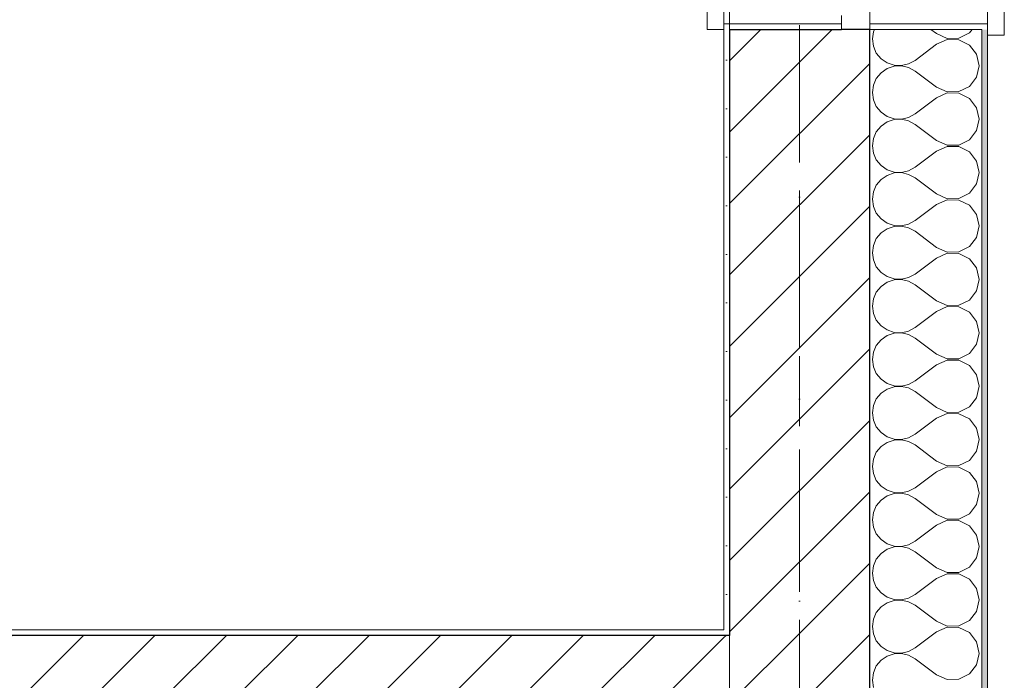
# Model space of a CAD drawing. Header units: millimetres. Extents: x -52968 to 399385, y -141133 to 110561.
# Tile 133 of 146: x 89515 to 91270, y -112953 to -111775. Entities that reach past the tile are written whole.
import ezdxf

# ---------------------------------------------------------------- set-up
doc = ezdxf.new("R2010")
doc.units = ezdxf.units.MM
for name, pattern in [('SIM-Wegliniec-21.07.2025-Parter$0$Kropki i Kreski', [360, 180, -90, 0, -90]), ('SIM-Wegliniec-21.07.2025-Parter$0$Przerywana', [240, 120, -120]), ('SIM-Wegliniec-21.07.2025-Parter$0$Przerywana długa', [390, 250, -140]), ('SIM-Wegliniec-21.07.2025-Parter$0$Przerywana podwójnie', [295, 125, -50, 70, -50])]:
    doc.linetypes.add(name, pattern=pattern)
doc.layers.add('_xref', color=250, linetype='Continuous')
for name, color, linetype, lineweight in [('SIM-Wegliniec-21.07.2025-Parter$0$Nowe_A-Belki-Wieniec_Nr_pióra__69', 250, 'Continuous', 0), ('SIM-Wegliniec-21.07.2025-Parter$0$Nowe_A-Belki-Wieniec_Nr_pióra__90', 250, 'Continuous', 0), ('SIM-Wegliniec-21.07.2025-Parter$0$Nowe_A-Osi_Nr_pióra__20', 250, 'Continuous', 0), ('SIM-Wegliniec-21.07.2025-Parter$0$Nowe_A-Posadzki_Nr_pióra__89', 250, 'Continuous', 0), ('SIM-Wegliniec-21.07.2025-Parter$0$Nowe_A-Płyta-Grunt_Nr_pióra__89', 250, 'Continuous', 0), ('SIM-Wegliniec-21.07.2025-Parter$0$Nowe_A-Strefy-Parter_Nr_pióra__94', 250, 'Continuous', 0), ('SIM-Wegliniec-21.07.2025-Parter$0$Nowe_A-Ściany-Działowe', 250, 'Continuous', 0), ('SIM-Wegliniec-21.07.2025-Parter$0$Nowe_A-Ściany-Działowe_Nr_pióra__27', 250, 'Continuous', 0), ('SIM-Wegliniec-21.07.2025-Parter$0$Nowe_A-Ściany-Działowe_Nr_pióra__47', 250, 'Continuous', 0), ('SIM-Wegliniec-21.07.2025-Parter$0$Nowe_A-Ściany-Zewnętrzne', 250, 'Continuous', 0), ('SIM-Wegliniec-21.07.2025-Parter$0$Nowe_A-Ściany-Zewnętrzne_Nr_pióra__174', 250, 'Continuous', 0), ('SIM-Wegliniec-21.07.2025-Parter$0$Nowe_A-Ściany-Zewnętrzne_Nr_pióra__27', 250, 'Continuous', 0), ('SIM-Wegliniec-21.07.2025-Parter$0$Nowe_A-Ściany-Zewnętrzne_Nr_pióra__47', 250, 'Continuous', 0), ('SIM-Wegliniec-21.07.2025-Parter$0$Nowe_A-Ściany-Zewnętrzne_Nr_pióra__67', 250, 'Continuous', 0), ('SIM-Wegliniec-21.07.2025-Parter$0$Nowe_Okna Archicada_Nr_pióra__23', 250, 'Continuous', 0), ('SIM-Wegliniec-21.07.2025-Parter$0$Nowe_Okna Archicada_Nr_pióra__27', 250, 'Continuous', 0), ('SIM-Wegliniec-21.07.2025-Parter$0$Nowe_Okna Archicada_Nr_pióra__3', 250, 'Continuous', 0), ('SIM-Wegliniec-21.07.2025-Parter$0$Nowe_Okna Archicada_Nr_pióra__47', 250, 'Continuous', 0)]:
    doc.layers.add(name, color=color, linetype=linetype, lineweight=lineweight)
pattern_1 = [(0, (0, 0), (0, 86.60254), [0, -50]), (0, (25, 43.3), (0, 86.60254), [0, -50])]
pattern_2 = [(45, (0, 0), (-63.63961, 63.63961), [])]

# ---------------------------------------------------------------- blocks, each defined once
blk = doc.blocks.new('SIM-Wegliniec-21.07.2025-Parter')
at = {"layer": 'SIM-Wegliniec-21.07.2025-Parter$0$Nowe_A-Ściany-Działowe', "linetype": 'Continuous', "lineweight": 0, "true_color": 0x000000}
h = blk.add_hatch(dxfattribs=at)
h.set_pattern_fill('Tynk', color=18, style=0, pattern_type=2)
h.set_pattern_definition(pattern_1)
h.paths.add_polyline_path([(90770.1, -112862.7), (88470.1, -112862.7), (88470.1, -112872.7), (90770.1, -112872.7)])
at = {"layer": 'SIM-Wegliniec-21.07.2025-Parter$0$Nowe_A-Ściany-Działowe', "linetype": 'Continuous', "lineweight": 0}
h = blk.add_hatch(dxfattribs=at)
h.set_pattern_fill('Bloczki_ceramiczne', color=256, style=0, pattern_type=2)
h.set_pattern_definition(pattern_2)
h.paths.add_polyline_path([(88470.1, -112987.7), (90770.1, -112987.7), (90770.1, -112872.7), (88470.1, -112872.7)])
h = blk.add_hatch(dxfattribs=at)
h.set_pattern_fill('Bloczki_ceramiczne', color=256, style=0, pattern_type=2)
h.set_pattern_definition(pattern_2)
h.paths.add_polyline_path([(90770.1, -112872.7), (90770.1, -112987.7), (90780.1, -112987.7), (90780.1, -112872.7)])
at = {"layer": 'SIM-Wegliniec-21.07.2025-Parter$0$Nowe_A-Ściany-Zewnętrzne', "linetype": 'Continuous', "lineweight": 0, "true_color": 0x000000}
h = blk.add_hatch(dxfattribs=at)
h.set_pattern_fill('Tynk', color=18, style=0, pattern_type=2)
h.set_pattern_definition(pattern_1)
h.paths.add_polyline_path([(90770.1, -111782.6), (90770.1, -111792.6), (90780.1, -111792.6), (90980.1, -111792.6), (90980.1, -111782.6)])
h = blk.add_hatch(dxfattribs=at)
h.set_pattern_fill('Tynk', color=18, style=0, pattern_type=2)
h.set_pattern_definition(pattern_1)
h.paths.add_polyline_path([(91240.1, -111792.6), (91240.1, -111782.6), (91030.1, -111782.6), (91030.1, -111792.6), (91230.1, -111792.6)])
at = {"layer": 'SIM-Wegliniec-21.07.2025-Parter$0$Nowe_A-Ściany-Zewnętrzne', "linetype": 'Continuous', "lineweight": 0}
h = blk.add_hatch(dxfattribs=at)
h.set_pattern_fill('Tynk', color=256, style=0, pattern_type=2)
h.set_pattern_definition(pattern_1)
h.paths.add_polyline_path([(90770.1, -112862.7), (90780.1, -112862.7), (90780.1, -111792.6), (90770.1, -111792.6)])
h = blk.add_hatch(dxfattribs=at)
h.set_pattern_fill('Bloczki_ceramiczne', color=256, style=0, pattern_type=2)
h.set_pattern_definition(pattern_2)
h.paths.add_polyline_path([(90780.1, -112872.7), (91030.1, -112872.7), (91030.1, -111792.6), (90980.1, -111792.6), (90780.1, -111792.6)])
at = {"layer": 'SIM-Wegliniec-21.07.2025-Parter$0$Nowe_A-Ściany-Zewnętrzne', "linetype": 'Continuous', "lineweight": 0, "true_color": 0x000000}
h = blk.add_hatch(dxfattribs=at)
h.set_pattern_fill('Tynk', color=18, style=0, pattern_type=2)
h.set_pattern_definition(pattern_1)
h.paths.add_polyline_path([(91230.1, -117367.6), (91240.1, -117367.6), (91240.1, -111792.6), (91230.1, -111792.6)])
h = blk.add_hatch(dxfattribs=at)
h.set_pattern_fill('Tynk', color=18, style=0, pattern_type=2)
h.set_pattern_definition(pattern_1)
h.paths.add_polyline_path([(90770.1, -112862.7), (90770.1, -112872.7), (90780.1, -112872.7), (90780.1, -112862.7)])
at = {"layer": 'SIM-Wegliniec-21.07.2025-Parter$0$Nowe_A-Ściany-Zewnętrzne', "linetype": 'Continuous', "lineweight": 0}
h = blk.add_hatch(dxfattribs=at)
h.set_pattern_fill('Bloczki_ceramiczne', color=256, style=0, pattern_type=2)
h.set_pattern_definition(pattern_2)
h.paths.add_polyline_path([(90780.1, -112872.7), (90780.1, -112987.7), (91030.1, -112987.7), (91030.1, -112872.7)])
at = {"layer": 'SIM-Wegliniec-21.07.2025-Parter$0$Nowe_A-Belki-Wieniec_Nr_pióra__69', "linetype": 'SIM-Wegliniec-21.07.2025-Parter$0$Kropki i Kreski', "lineweight": 13}
blk.add_line((90905.1, -117042.6), (90905.1, -99042.6), dxfattribs=at)
at = {"layer": 'SIM-Wegliniec-21.07.2025-Parter$0$Nowe_A-Belki-Wieniec_Nr_pióra__90', "linetype": 'SIM-Wegliniec-21.07.2025-Parter$0$Przerywana długa', "lineweight": 13}
for p, q in [((91030.1, -117167.6), (91030.1, -98917.6)), ((90780.1, -116917.6), (90780.1, -108617.6))]:
    blk.add_line(p, q, dxfattribs=at)
at = {"layer": 'SIM-Wegliniec-21.07.2025-Parter$0$Nowe_A-Osi_Nr_pióra__20', "linetype": 'SIM-Wegliniec-21.07.2025-Parter$0$Przerywana podwójnie', "lineweight": 13}
blk.add_line((90905.1, -95559.9), (90905.1, -117792.3), dxfattribs=at)
at = {"layer": 'SIM-Wegliniec-21.07.2025-Parter$0$Nowe_A-Posadzki_Nr_pióra__89', "linetype": 'Continuous', "lineweight": 13, "flags": 128}
blk.add_lwpolyline([(86575, -112387.6), (86575, -116917.6), (90780.1, -116917.6), (90780.1, -108617.6), (88460.1, -108617.6), (88460.1, -110552.6), (86575, -110552.6)], close=True, dxfattribs=at)
at = {"layer": 'SIM-Wegliniec-21.07.2025-Parter$0$Nowe_A-Płyta-Grunt_Nr_pióra__89', "linetype": 'Continuous', "lineweight": 13, "flags": 128}
blk.add_lwpolyline([(65230.1, -116917.6), (90780.1, -116917.6), (90780.1, -99167.6), (65230.1, -99167.6)], close=True, dxfattribs=at)
at = {"layer": 'SIM-Wegliniec-21.07.2025-Parter$0$Nowe_A-Strefy-Parter_Nr_pióra__94', "linetype": 'Continuous', "lineweight": 13, "flags": 128}
blk.add_lwpolyline([(88470, -108627.6), (88470.1, -110927.7), (88470.1, -111062.8), (88470.1, -112862.7), (90770.1, -112862.7), (90770.1, -108627.6)], close=True, dxfattribs=at)
at = {"layer": 'SIM-Wegliniec-21.07.2025-Parter$0$Nowe_A-Ściany-Działowe_Nr_pióra__27', "linetype": 'Continuous', "lineweight": 25}
blk.add_line((90770.1, -112872.7), (88470.1, -112872.7), dxfattribs=at)
at = {"layer": 'SIM-Wegliniec-21.07.2025-Parter$0$Nowe_A-Ściany-Działowe_Nr_pióra__47', "linetype": 'Continuous', "lineweight": 15, "flags": 128}
blk.add_lwpolyline([(90770.1, -112862.7), (88470.1, -112862.7)], dxfattribs=at)
at = {"layer": 'SIM-Wegliniec-21.07.2025-Parter$0$Nowe_A-Ściany-Zewnętrzne_Nr_pióra__174', "linetype": 'Continuous', "lineweight": 5}
for p, q in [((91036.6, -111796.5), (91034.8, -111809.5)), ((91038.4, -111792.6), (91036.6, -111796.5)), ((91149.1, -111800), (91139.2, -111792.6)), ((91149.1, -111800), (91168.2, -111808.6)), ((91189.1, -111808.1), (91207.8, -111798.8)), ((91207.8, -111798.8), (91212.7, -111792.6)), ((91034.8, -111809.5), (91036.6, -111822.5)), ((91149.1, -111819), (91111, -111847.6)), ((91168.2, -111810.5), (91149.1, -111819)), ((91168.2, -111808.6), (91189.1, -111808.1)), ((91189.1, -111810.9), (91168.2, -111810.5)), ((91207.8, -111820.3), (91189.1, -111810.9)), ((91220.7, -111836.7), (91207.8, -111820.3)), ((91036.6, -111822.5), (91041.9, -111834.6)), ((91041.9, -111834.6), (91050.3, -111844.7)), ((91225.3, -111857.1), (91220.7, -111836.7)), ((91050.3, -111844.7), (91061.2, -111852.1)), ((91061.2, -111852.1), (91073.6, -111856.3)), ((91073.6, -111856.3), (91086.7, -111857)), ((91086.7, -111857), (91099.5, -111854)), ((91099.5, -111854), (91111, -111847.6)), ((91050.3, -111869.6), (91041.9, -111879.7)), ((91061.2, -111862.2), (91050.3, -111869.6)), ((91073.6, -111858), (91061.2, -111862.2)), ((91086.7, -111857.3), (91073.6, -111858)), ((91099.5, -111860.3), (91086.7, -111857.3)), ((91111, -111866.7), (91099.5, -111860.3)), ((91149.1, -111895.2), (91111, -111866.7)), ((91220.7, -111877.5), (91225.3, -111857.1)), ((91036.6, -111891.7), (91034.8, -111904.8)), ((91041.9, -111879.7), (91036.6, -111891.7)), ((91207.8, -111894), (91220.7, -111877.5)), ((91034.8, -111904.8), (91036.6, -111917.8)), ((91149.1, -111895.2), (91168.2, -111903.8)), ((91168.2, -111905.7), (91149.1, -111914.3)), ((91168.2, -111903.8), (91189.1, -111903.4)), ((91189.1, -111906.2), (91168.2, -111905.7)), ((91189.1, -111903.4), (91207.8, -111894)), ((91207.8, -111915.5), (91189.1, -111906.2)), ((91036.6, -111917.8), (91041.9, -111929.8)), ((91149.1, -111914.3), (91111, -111942.9)), ((91220.7, -111932), (91207.8, -111915.5)), ((91041.9, -111929.8), (91050.3, -111939.9)), ((91050.3, -111939.9), (91061.2, -111947.4)), ((91099.5, -111949.2), (91111, -111942.9)), ((91225.3, -111952.4), (91220.7, -111932)), ((91061.2, -111957.4), (91050.3, -111964.8)), ((91061.2, -111947.4), (91073.6, -111951.6)), ((91073.6, -111953.2), (91061.2, -111957.4)), ((91073.6, -111951.6), (91086.7, -111952.2)), ((91086.7, -111952.6), (91073.6, -111953.2)), ((91086.7, -111952.2), (91099.5, -111949.2)), ((91099.5, -111955.5), (91086.7, -111952.6)), ((91111, -111961.9), (91099.5, -111955.5)), ((91149.1, -111990.5), (91111, -111961.9)), ((91220.7, -111972.8), (91225.3, -111952.4)), ((91041.9, -111975), (91036.6, -111987)), ((91050.3, -111964.8), (91041.9, -111975)), ((91207.8, -111989.3), (91220.7, -111972.8)), ((91036.6, -111987), (91034.8, -112000)), ((91149.1, -111990.5), (91168.2, -111999)), ((91189.1, -111998.6), (91207.8, -111989.3)), ((91034.8, -112000), (91036.6, -112013)), ((91036.6, -112013), (91041.9, -112025)), ((91149.1, -112009.5), (91111, -112038.1)), ((91168.2, -112001), (91149.1, -112009.5)), ((91168.2, -111999), (91189.1, -111998.6)), ((91189.1, -112001.4), (91168.2, -112001)), ((91207.8, -112010.7), (91189.1, -112001.4)), ((91220.7, -112027.2), (91207.8, -112010.7)), ((91041.9, -112025), (91050.3, -112035.2)), ((91225.3, -112047.6), (91220.7, -112027.2)), ((91050.3, -112035.2), (91061.2, -112042.6)), ((91061.2, -112042.6), (91073.6, -112046.8)), ((91073.6, -112048.4), (91061.2, -112052.6)), ((91073.6, -112046.8), (91086.7, -112047.4)), ((91086.7, -112047.8), (91073.6, -112048.4)), ((91086.7, -112047.4), (91099.5, -112044.5)), ((91099.5, -112050.8), (91086.7, -112047.8)), ((91099.5, -112044.5), (91111, -112038.1)), ((91220.7, -112068), (91225.3, -112047.6)), ((91050.3, -112060.1), (91041.9, -112070.2)), ((91061.2, -112052.6), (91050.3, -112060.1)), ((91111, -112057.1), (91099.5, -112050.8)), ((91149.1, -112085.7), (91111, -112057.1)), ((91036.6, -112082.2), (91034.8, -112095.2)), ((91041.9, -112070.2), (91036.6, -112082.2)), ((91189.1, -112093.8), (91207.8, -112084.5)), ((91207.8, -112084.5), (91220.7, -112068)), ((91034.8, -112095.2), (91036.6, -112108.3)), ((91149.1, -112085.7), (91168.2, -112094.3)), ((91168.2, -112096.2), (91149.1, -112104.8)), ((91168.2, -112094.3), (91189.1, -112093.8)), ((91189.1, -112096.6), (91168.2, -112096.2)), ((91207.8, -112106), (91189.1, -112096.6)), ((91036.6, -112108.3), (91041.9, -112120.3)), ((91149.1, -112104.8), (91111, -112133.3)), ((91220.7, -112122.5), (91207.8, -112106)), ((91041.9, -112120.3), (91050.3, -112130.4)), ((91050.3, -112130.4), (91061.2, -112137.8)), ((91099.5, -112139.7), (91111, -112133.3)), ((91225.3, -112142.9), (91220.7, -112122.5)), ((91050.3, -112155.3), (91041.9, -112165.4)), ((91061.2, -112147.9), (91050.3, -112155.3)), ((91061.2, -112137.8), (91073.6, -112142)), ((91073.6, -112143.7), (91061.2, -112147.9)), ((91073.6, -112142), (91086.7, -112142.7)), ((91086.7, -112143), (91073.6, -112143.7)), ((91086.7, -112142.7), (91099.5, -112139.7)), ((91099.5, -112146), (91086.7, -112143)), ((91111, -112152.4), (91099.5, -112146)), ((91149.1, -112181), (91111, -112152.4)), ((91220.7, -112163.3), (91225.3, -112142.9)), ((91041.9, -112165.4), (91036.6, -112177.5)), ((91207.8, -112179.7), (91220.7, -112163.3)), ((91036.6, -112177.5), (91034.8, -112190.5)), ((91034.8, -112190.5), (91036.6, -112203.5)), ((91149.1, -112181), (91168.2, -112189.5)), ((91168.2, -112189.5), (91189.1, -112189.1)), ((91189.1, -112189.1), (91207.8, -112179.7)), ((91036.6, -112203.5), (91041.9, -112215.5)), ((91149.1, -112200), (91111, -112228.6)), ((91168.2, -112191.4), (91149.1, -112200)), ((91189.1, -112191.9), (91168.2, -112191.4)), ((91207.8, -112201.2), (91189.1, -112191.9)), ((91220.7, -112217.7), (91207.8, -112201.2)), ((91041.9, -112215.5), (91050.3, -112225.6)), ((91225.3, -112238.1), (91220.7, -112217.7)), ((91050.3, -112225.6), (91061.2, -112233.1)), ((91061.2, -112243.1), (91050.3, -112250.6)), ((91061.2, -112233.1), (91073.6, -112237.3)), ((91073.6, -112238.9), (91061.2, -112243.1)), ((91073.6, -112237.3), (91086.7, -112237.9)), ((91086.7, -112238.3), (91073.6, -112238.9)), ((91086.7, -112237.9), (91099.5, -112234.9)), ((91099.5, -112241.3), (91086.7, -112238.3)), ((91099.5, -112234.9), (91111, -112228.6)), ((91111, -112247.6), (91099.5, -112241.3)), ((91220.7, -112258.5), (91225.3, -112238.1)), ((91041.9, -112260.7), (91036.6, -112272.7)), ((91050.3, -112250.6), (91041.9, -112260.7)), ((91149.1, -112276.2), (91111, -112247.6)), ((91207.8, -112275), (91220.7, -112258.5)), ((91036.6, -112272.7), (91034.8, -112285.7)), ((91149.1, -112276.2), (91168.2, -112284.8)), ((91189.1, -112284.3), (91207.8, -112275)), ((91034.8, -112285.7), (91036.6, -112298.7)), ((91149.1, -112295.2), (91111, -112323.8)), ((91168.2, -112286.7), (91149.1, -112295.2)), ((91168.2, -112284.8), (91189.1, -112284.3)), ((91189.1, -112287.1), (91168.2, -112286.7)), ((91207.8, -112296.5), (91189.1, -112287.1)), ((91036.6, -112298.7), (91041.9, -112310.7)), ((91041.9, -112310.7), (91050.3, -112320.9)), ((91220.7, -112312.9), (91207.8, -112296.5)), ((91225.3, -112333.3), (91220.7, -112312.9)), ((91050.3, -112320.9), (91061.2, -112328.3)), ((91061.2, -112328.3), (91073.6, -112332.5)), ((91086.7, -112333.1), (91099.5, -112330.2)), ((91099.5, -112330.2), (91111, -112323.8)), ((91050.3, -112345.8), (91041.9, -112355.9)), ((91061.2, -112338.4), (91050.3, -112345.8)), ((91073.6, -112334.2), (91061.2, -112338.4)), ((91073.6, -112332.5), (91086.7, -112333.1)), ((91086.7, -112333.5), (91073.6, -112334.2)), ((91099.5, -112336.5), (91086.7, -112333.5)), ((91111, -112342.9), (91099.5, -112336.5)), ((91149.1, -112371.4), (91111, -112342.9)), ((91220.7, -112353.7), (91225.3, -112333.3)), ((91041.9, -112355.9), (91036.6, -112367.9)), ((91207.8, -112370.2), (91220.7, -112353.7)), ((91036.6, -112367.9), (91034.8, -112381)), ((91034.8, -112381), (91036.6, -112394)), ((91149.1, -112371.4), (91168.2, -112380)), ((91168.2, -112381.9), (91149.1, -112390.5)), ((91168.2, -112380), (91189.1, -112379.6)), ((91189.1, -112382.3), (91168.2, -112381.9)), ((91189.1, -112379.6), (91207.8, -112370.2)), ((91207.8, -112391.7), (91189.1, -112382.3)), ((91036.6, -112394), (91041.9, -112406)), ((91149.1, -112390.5), (91111, -112419)), ((91220.7, -112408.2), (91207.8, -112391.7)), ((91041.9, -112406), (91050.3, -112416.1)), ((91050.3, -112416.1), (91061.2, -112423.5)), ((91225.3, -112428.6), (91220.7, -112408.2)), ((91061.2, -112433.6), (91050.3, -112441)), ((91061.2, -112423.5), (91073.6, -112427.7)), ((91073.6, -112429.4), (91061.2, -112433.6)), ((91073.6, -112427.7), (91086.7, -112428.4)), ((91086.7, -112428.8), (91073.6, -112429.4)), ((91086.7, -112428.4), (91099.5, -112425.4)), ((91099.5, -112431.7), (91086.7, -112428.8)), ((91099.5, -112425.4), (91111, -112419)), ((91111, -112438.1), (91099.5, -112431.7)), ((91220.7, -112449), (91225.3, -112428.6)), ((91041.9, -112451.2), (91036.6, -112463.2)), ((91050.3, -112441), (91041.9, -112451.2)), ((91149.1, -112466.7), (91111, -112438.1)), ((91207.8, -112465.4), (91220.7, -112449)), ((91036.6, -112463.2), (91034.8, -112476.2)), ((91149.1, -112466.7), (91168.2, -112475.2)), ((91189.1, -112474.8), (91207.8, -112465.4)), ((91034.8, -112476.2), (91036.6, -112489.2)), ((91149.1, -112485.7), (91111, -112514.3)), ((91168.2, -112477.1), (91149.1, -112485.7)), ((91168.2, -112475.2), (91189.1, -112474.8)), ((91189.1, -112477.6), (91168.2, -112477.1)), ((91207.8, -112486.9), (91189.1, -112477.6)), ((91220.7, -112503.4), (91207.8, -112486.9)), ((91036.6, -112489.2), (91041.9, -112501.2)), ((91041.9, -112501.2), (91050.3, -112511.3)), ((91225.3, -112523.8), (91220.7, -112503.4)), ((91050.3, -112511.3), (91061.2, -112518.8)), ((91061.2, -112518.8), (91073.6, -112523)), ((91073.6, -112523), (91086.7, -112523.6)), ((91086.7, -112524), (91073.6, -112524.6)), ((91086.7, -112523.6), (91099.5, -112520.6)), ((91099.5, -112527), (91086.7, -112524)), ((91099.5, -112520.6), (91111, -112514.3)), ((91220.7, -112544.2), (91225.3, -112523.8)), ((91050.3, -112536.3), (91041.9, -112546.4)), ((91061.2, -112528.8), (91050.3, -112536.3)), ((91073.6, -112524.6), (91061.2, -112528.8)), ((91111, -112533.3), (91099.5, -112527)), ((91149.1, -112561.9), (91111, -112533.3)), ((91036.6, -112558.4), (91034.8, -112571.4)), ((91041.9, -112546.4), (91036.6, -112558.4)), ((91207.8, -112560.7), (91220.7, -112544.2)), ((91034.8, -112571.4), (91036.6, -112584.4)), ((91149.1, -112561.9), (91168.2, -112570.5)), ((91168.2, -112572.4), (91149.1, -112581)), ((91168.2, -112570.5), (91189.1, -112570)), ((91189.1, -112572.8), (91168.2, -112572.4)), ((91189.1, -112570), (91207.8, -112560.7)), ((91207.8, -112582.2), (91189.1, -112572.8)), ((91036.6, -112584.4), (91041.9, -112596.5)), ((91149.1, -112581), (91111, -112609.5)), ((91220.7, -112598.6), (91207.8, -112582.2)), ((91041.9, -112596.5), (91050.3, -112606.6)), ((91050.3, -112606.6), (91061.2, -112614)), ((91099.5, -112615.9), (91111, -112609.5)), ((91225.3, -112619), (91220.7, -112598.6)), ((91061.2, -112624.1), (91050.3, -112631.5)), ((91061.2, -112614), (91073.6, -112618.2)), ((91073.6, -112619.9), (91061.2, -112624.1)), ((91073.6, -112618.2), (91086.7, -112618.9)), ((91086.7, -112619.2), (91073.6, -112619.9)), ((91086.7, -112618.9), (91099.5, -112615.9)), ((91099.5, -112622.2), (91086.7, -112619.2)), ((91111, -112628.6), (91099.5, -112622.2)), ((91149.1, -112657.1), (91111, -112628.6)), ((91220.7, -112639.5), (91225.3, -112619)), ((91041.9, -112641.6), (91036.6, -112653.7)), ((91050.3, -112631.5), (91041.9, -112641.6)), ((91207.8, -112655.9), (91220.7, -112639.5)), ((91036.6, -112653.7), (91034.8, -112666.7)), ((91149.1, -112657.1), (91168.2, -112665.7)), ((91189.1, -112665.3), (91207.8, -112655.9)), ((91034.8, -112666.7), (91036.6, -112679.7)), ((91036.6, -112679.7), (91041.9, -112691.7)), ((91149.1, -112676.2), (91111, -112704.8)), ((91168.2, -112667.6), (91149.1, -112676.2)), ((91168.2, -112665.7), (91189.1, -112665.3)), ((91189.1, -112668.1), (91168.2, -112667.6)), ((91207.8, -112677.4), (91189.1, -112668.1)), ((91220.7, -112693.9), (91207.8, -112677.4)), ((91041.9, -112691.7), (91050.3, -112701.8)), ((91225.3, -112714.3), (91220.7, -112693.9)), ((91050.3, -112701.8), (91061.2, -112709.3)), ((91061.2, -112709.3), (91073.6, -112713.5)), ((91073.6, -112715.1), (91061.2, -112719.3)), ((91073.6, -112713.5), (91086.7, -112714.1)), ((91086.7, -112714.5), (91073.6, -112715.1)), ((91086.7, -112714.1), (91099.5, -112711.1)), ((91099.5, -112717.5), (91086.7, -112714.5)), ((91099.5, -112711.1), (91111, -112704.8)), ((91220.7, -112734.7), (91225.3, -112714.3)), ((91050.3, -112726.8), (91041.9, -112736.9)), ((91061.2, -112719.3), (91050.3, -112726.8)), ((91111, -112723.8), (91099.5, -112717.5)), ((91149.1, -112752.4), (91111, -112723.8)), ((91036.6, -112748.9), (91034.8, -112761.9)), ((91041.9, -112736.9), (91036.6, -112748.9)), ((91189.1, -112760.5), (91207.8, -112751.2)), ((91207.8, -112751.2), (91220.7, -112734.7)), ((91034.8, -112761.9), (91036.6, -112774.9)), ((91149.1, -112752.4), (91168.2, -112760.9)), ((91168.2, -112762.9), (91149.1, -112771.4)), ((91168.2, -112760.9), (91189.1, -112760.5)), ((91189.1, -112763.3), (91168.2, -112762.9)), ((91207.8, -112772.6), (91189.1, -112763.3)), ((91036.6, -112774.9), (91041.9, -112786.9)), ((91041.9, -112786.9), (91050.3, -112797.1)), ((91149.1, -112771.4), (91111, -112800)), ((91220.7, -112789.1), (91207.8, -112772.6)), ((91050.3, -112797.1), (91061.2, -112804.5)), ((91061.2, -112804.5), (91073.6, -112808.7)), ((91099.5, -112806.4), (91111, -112800)), ((91225.3, -112809.5), (91220.7, -112789.1)), ((91050.3, -112822), (91041.9, -112832.1)), ((91061.2, -112814.6), (91050.3, -112822)), ((91073.6, -112810.4), (91061.2, -112814.6)), ((91073.6, -112808.7), (91086.7, -112809.3)), ((91086.7, -112809.7), (91073.6, -112810.4)), ((91086.7, -112809.3), (91099.5, -112806.4)), ((91099.5, -112812.7), (91086.7, -112809.7)), ((91111, -112819), (91099.5, -112812.7)), ((91149.1, -112847.6), (91111, -112819)), ((91220.7, -112829.9), (91225.3, -112809.5)), ((91041.9, -112832.1), (91036.6, -112844.1)), ((91207.8, -112846.4), (91220.7, -112829.9)), ((91036.6, -112844.1), (91034.8, -112857.1)), ((91034.8, -112857.1), (91036.6, -112870.2)), ((91149.1, -112847.6), (91168.2, -112856.2)), ((91168.2, -112856.2), (91189.1, -112855.8)), ((91189.1, -112855.8), (91207.8, -112846.4)), ((91036.6, -112870.2), (91041.9, -112882.2)), ((91149.1, -112866.7), (91111, -112895.2)), ((91168.2, -112858.1), (91149.1, -112866.7)), ((91189.1, -112858.5), (91168.2, -112858.1)), ((91207.8, -112867.9), (91189.1, -112858.5)), ((91220.7, -112884.4), (91207.8, -112867.9)), ((91041.9, -112882.2), (91050.3, -112892.3)), ((91050.3, -112892.3), (91061.2, -112899.7)), ((91225.3, -112904.8), (91220.7, -112884.4)), ((91061.2, -112909.8), (91050.3, -112917.2)), ((91061.2, -112899.7), (91073.6, -112903.9)), ((91073.6, -112905.6), (91061.2, -112909.8)), ((91073.6, -112903.9), (91086.7, -112904.6)), ((91086.7, -112905), (91073.6, -112905.6)), ((91086.7, -112904.6), (91099.5, -112901.6)), ((91099.5, -112907.9), (91086.7, -112905)), ((91099.5, -112901.6), (91111, -112895.2)), ((91111, -112914.3), (91099.5, -112907.9)), ((91220.7, -112925.2), (91225.3, -112904.8)), ((91041.9, -112927.3), (91036.6, -112939.4)), ((91050.3, -112917.2), (91041.9, -112927.3)), ((91149.1, -112942.9), (91111, -112914.3)), ((91207.8, -112941.6), (91220.7, -112925.2)), ((91036.6, -112939.4), (91034.8, -112952.4)), ((91149.1, -112942.9), (91168.2, -112951.4)), ((91189.1, -112951), (91207.8, -112941.6)), ((91034.8, -112952.4), (91036.6, -112965.4)), ((91168.2, -112951.4), (91189.1, -112951))]:
    blk.add_line(p, q, dxfattribs=at)
at = {"layer": 'SIM-Wegliniec-21.07.2025-Parter$0$Nowe_A-Ściany-Zewnętrzne_Nr_pióra__27', "linetype": 'Continuous', "lineweight": 25}
for p, q in [((90780.1, -111792.6), (90780.1, -112872.7)), ((90780.1, -111792.6), (90980.1, -111792.6)), ((91030.1, -111792.6), (90980.1, -111792.6)), ((91030.1, -112872.7), (91030.1, -111792.6)), ((90780.1, -112872.7), (90770.1, -112872.7)), ((90780.1, -112872.7), (90770.1, -112872.7)), ((91030.1, -112987.7), (91030.1, -112872.7))]:
    blk.add_line(p, q, dxfattribs=at)
at = {"layer": 'SIM-Wegliniec-21.07.2025-Parter$0$Nowe_A-Ściany-Zewnętrzne_Nr_pióra__47', "linetype": 'Continuous', "lineweight": 15}
for p, q in [((90980.1, -111782.6), (90770.1, -111782.6)), ((90770.1, -111792.6), (90770.1, -111782.6)), ((90980.1, -111792.6), (90980.1, -111782.6)), ((91030.1, -111782.6), (91240.1, -111782.6)), ((91030.1, -111792.6), (91030.1, -111782.6)), ((91240.1, -111792.6), (91240.1, -111782.6)), ((91240.1, -111792.6), (91240.1, -111802.6))]:
    blk.add_line(p, q, dxfattribs=at)
at = {"layer": 'SIM-Wegliniec-21.07.2025-Parter$0$Nowe_A-Ściany-Zewnętrzne_Nr_pióra__47', "linetype": 'Continuous', "lineweight": 15, "flags": 128}
for points in [[(90770.1, -111792.6), (90770.1, -112862.7)], [(91240.1, -117377.6), (91240.1, -111792.6)]]:
    blk.add_lwpolyline(points, dxfattribs=at)
at = {"layer": 'SIM-Wegliniec-21.07.2025-Parter$0$Nowe_A-Ściany-Zewnętrzne_Nr_pióra__67', "linetype": 'Continuous', "lineweight": 13}
for p, q in [((91230.1, -111792.6), (91030.1, -111792.6)), ((91230.1, -117167.6), (91230.1, -111792.6))]:
    blk.add_line(p, q, dxfattribs=at)
at = {"layer": 'SIM-Wegliniec-21.07.2025-Parter$0$Nowe_Okna Archicada_Nr_pióra__23', "linetype": 'Continuous', "lineweight": 15}
for p, q in [((91030.1, -111742.6), (91030.1, -111792.6)), ((90980.1, -111792.6), (90980.1, -111767.6))]:
    blk.add_line(p, q, dxfattribs=at)
at = {"layer": 'SIM-Wegliniec-21.07.2025-Parter$0$Nowe_Okna Archicada_Nr_pióra__27', "linetype": 'Continuous', "lineweight": 25}
blk.add_line((91030.1, -111792.6), (90980.1, -111792.6), dxfattribs=at)
blk.add_line((91030.1, -111792.6), (90980.1, -111792.6), dxfattribs=at)
at = {"layer": 'SIM-Wegliniec-21.07.2025-Parter$0$Nowe_Okna Archicada_Nr_pióra__3', "linetype": 'Continuous', "lineweight": 13}
for p, q in [((90740.1, -111792.6), (90740.1, -109992.6)), ((91270.1, -111802.6), (91270.1, -109982.6)), ((90770.1, -111792.6), (90740.1, -111792.6)), ((91240.1, -111802.6), (91270.1, -111802.6))]:
    blk.add_line(p, q, dxfattribs=at)
at = {"layer": 'SIM-Wegliniec-21.07.2025-Parter$0$Nowe_Okna Archicada_Nr_pióra__3', "linetype": 'SIM-Wegliniec-21.07.2025-Parter$0$Przerywana', "lineweight": 13}
for p, q in [((90770.1, -111782.6), (90770.1, -110002.6)), ((91240.1, -111782.6), (91240.1, -110002.6))]:
    blk.add_line(p, q, dxfattribs=at)
at = {"layer": 'SIM-Wegliniec-21.07.2025-Parter$0$Nowe_Okna Archicada_Nr_pióra__47', "linetype": 'Continuous', "lineweight": 15}
for p, q in [((90770.1, -111792.6), (90770.1, -111782.6)), ((90980.1, -111782.6), (90770.1, -111782.6)), ((91030.1, -111782.6), (91240.1, -111782.6)), ((91240.1, -111792.6), (91240.1, -111782.6)), ((91240.1, -111792.6), (91240.1, -111802.6))]:
    blk.add_line(p, q, dxfattribs=at)

msp = doc.modelspace()

# ---------------------------------------------------------------- block references
at = {"layer": '_xref'}
msp.add_blockref('SIM-Wegliniec-21.07.2025-Parter', (0, 0), dxfattribs=at)

doc.saveas('drawing.dxf')
